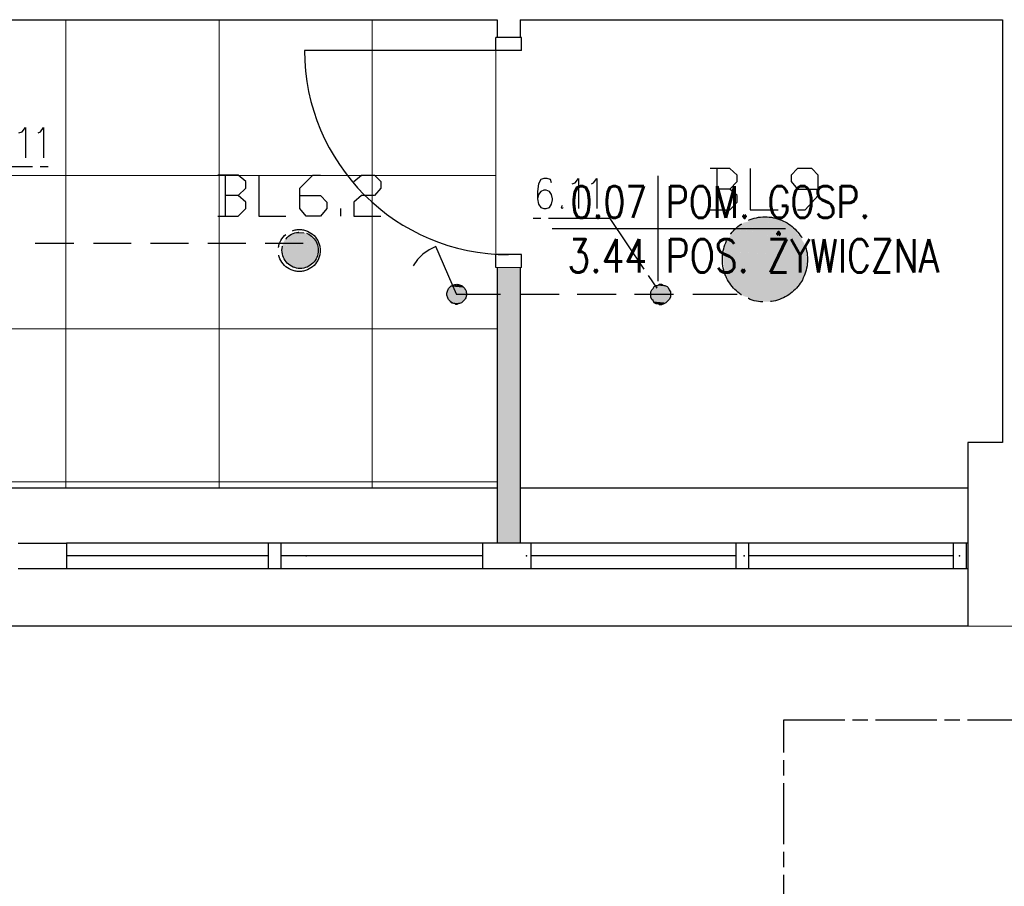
# Model space of a CAD drawing. Header units: millimetres. Extents: x 282377 to 1404227, y -783705 to 1038705.
# Tile 202 of 243: x 386574 to 386959, y 7069 to 7408. Entities that reach past the tile are written whole.
import ezdxf
from ezdxf.enums import TextEntityAlignment as Align

# ---------------------------------------------------------------- set-up
doc = ezdxf.new("R2010")
doc.units = ezdxf.units.MM
doc.linetypes.add('ACAD_ISO08W100', pattern=[36, 24, -3, 6, -3])
doc.layers.add('!!ELEKTRYKA', color=7, linetype='Continuous')
doc.styles.add('ROMANS', font='romans', dxfattribs={"width": 0.7})

# ---------------------------------------------------------------- blocks, each defined once
blk = doc.blocks.new('bikmet')
blk.add_line((0, 1.65), (0, -1.65))
at = {"style": 'ROMANS', "width": 0.8}
blk.add_attdef('NRPOM', text='', height=1, dxfattribs=at).set_placement((-0.333, 0.333), align=Align.RIGHT)
blk.add_attdef('NWAPOM', (0.25, 0.333), '', height=1, dxfattribs=at)
blk.add_attdef('RAREA', text='', height=1.042, dxfattribs=at).set_placement((-0.333, -0.333), align=Align.TOP_RIGHT)
blk.add_attdef('PODLOGA', text='', height=1.042, dxfattribs=at).set_placement((0.25, -0.333), align=Align.TOP_LEFT)

msp = doc.modelspace()

# ---------------------------------------------------------------- hatches: boundary and pattern name
at = {"layer": '!!ELEKTRYKA'}
h = msp.add_hatch(color=252, dxfattribs=at)
h.dxf.hatch_style = 1
h.paths.add_polyline_path([(386769.7, 7311.12), (386760.7, 7311.12), (386760.7, 7203.12), (386769.7, 7203.12)])

# ---------------------------------------------------------------- linework, layer by layer
at = {"layer": '!!ELEKTRYKA', "color": 252}
for p, q in [((386561.2, 7408.12), (386760.7, 7408.12)), ((386760.7, 7408.12), (386760.7, 7401.12)), ((386769.7, 7408.12), (386958.7, 7408.12)), ((386769.7, 7408.12), (386769.7, 7401.12)), ((386958.7, 7408.12), (386958.7, 7242.62)), ((386760.2, 7396.12), (386760.2, 7401.12)), ((386770.2, 7401.12), (386760.2, 7401.12)), ((386769.7, 7401.12), (386760.7, 7401.12)), ((386770.2, 7396.12), (386770.2, 7401.12)), ((386765.2, 7396.12), (386685.2, 7396.12)), ((386770.2, 7396.12), (386760.2, 7396.12)), ((386769.7, 7396.12), (386760.7, 7396.12)), ((386770.2, 7316.12), (386760.2, 7316.12)), ((386760.2, 7311.12), (386760.2, 7316.12)), ((386769.7, 7316.12), (386760.7, 7316.12)), ((386770.2, 7311.12), (386770.2, 7316.12)), ((386760.7, 7311.12), (386760.7, 7203.12)), ((386769.7, 7311.12), (386769.7, 7203.12)), ((386958.7, 7242.62), (386945.2, 7242.62)), ((386945.2, 7242.62), (386945.2, 7170.62)), ((386760.7, 7224.62), (386394.7, 7224.62)), ((386945.2, 7224.62), (386769.7, 7224.62)), ((386572.95, 7203.12), (386591.95, 7203.12)), ((386769.7, 7203.12), (386591.95, 7203.12)), ((386591.95, 7203.12), (386591.95, 7193.12)), ((386591.95, 7203.12), (386591.95, 7193.12)), ((386670.95, 7203.12), (386670.95, 7193.12)), ((386675.95, 7203.12), (386675.95, 7193.12)), ((386754.95, 7203.12), (386754.95, 7193.12)), ((386945.2, 7203.12), (386769.7, 7203.12)), ((386773.95, 7203.12), (386773.95, 7193.12)), ((386854.2, 7203.12), (386854.2, 7193.12)), ((386859.2, 7203.12), (386859.2, 7193.12)), ((386939.45, 7203.12), (386939.45, 7193.12)), ((386944.45, 7203.12), (386944.45, 7193.12)), ((386670.95, 7198.12), (386591.95, 7198.12)), ((386754.95, 7198.12), (386675.95, 7198.12)), ((386854.2, 7198.12), (386773.95, 7198.12)), ((386939.45, 7198.12), (386859.2, 7198.12)), ((386591.95, 7193.12), (386572.95, 7193.12)), ((386945.2, 7193.12), (386591.95, 7193.12)), ((386945.2, 7170.62), (386160.2, 7170.62))]:
    msp.add_line(p, q, dxfattribs=at)
at = {"layer": '!!ELEKTRYKA', "color": 252, "lineweight": 15, "ltscale": 15}
for p, q in [((386591.7, 7408.12), (386591.7, 7224.62)), ((386651.7, 7408.12), (386651.7, 7224.62)), ((386711.7, 7408.12), (386711.7, 7224.62)), ((386760.2, 7396.12), (386760.2, 7316.12)), ((386389.95, 7347.12), (386760.2, 7347.12)), ((386389.95, 7287.12), (386760.7, 7287.12)), ((386389.95, 7227.12), (386760.7, 7227.12))]:
    msp.add_line(p, q, dxfattribs=at)
at = {"layer": '!!ELEKTRYKA', "color": 252, "lineweight": 20}
for p, q in [((386769.7, 7401.12), (386760.7, 7401.12)), ((386770.2, 7311.12), (386760.2, 7311.12)), ((386769.7, 7311.12), (386760.7, 7311.12)), ((386859.2, 7203.12), (386854.2, 7203.12)), ((386945.2, 7170.62), (387020.25, 7170.62))]:
    msp.add_line(p, q, dxfattribs=at)
at = {"layer": '!!ELEKTRYKA', "color": 7}
msp.add_line((386782.23, 7326.32), (386873.74, 7326.32), dxfattribs=at)
at = {"layer": '!!ELEKTRYKA', "color": 5, "linetype": 'ACAD_ISO08W100', "lineweight": -3}
for points in [[(386573.28, 7363.77), (386574.58, 7364.19), (386575.81, 7365.89), (386575.81, 7354.04)], [(386580.87, 7363.77), (386581.74, 7364.2), (386582.97, 7365.89), (386582.97, 7354.04)], [(386554.65, 7350.65), (386584.72, 7350.65)], [(386659.22, 7339.22), (386662.22, 7342.18), (386662.22, 7344.72), (386659.22, 7347.26), (386651.19, 7347.26)], [(386654.16, 7347.26), (386654.16, 7331.17)], [(386667.27, 7347.26), (386667.27, 7331.18), (386677.85, 7331.18)], [(386683.35, 7339.22), (386691.41, 7339.22), (386693.91, 7336.68), (386693.91, 7334.14), (386691.41, 7331.18), (386685.91, 7331.18), (386683.35, 7334.14), (386683.35, 7342.18), (386688.42, 7347.26), (386691.41, 7347.26)], [(386704.53, 7344.72), (386707.52, 7347.26), (386712.58, 7347.26), (386715.14, 7344.72), (386715.14, 7342.18), (386712.58, 7339.22), (386707.52, 7339.22), (386704.53, 7336.68), (386704.53, 7331.17), (386715.14, 7331.17)], [(386851.83, 7341.76), (386854.77, 7344.72), (386854.77, 7347.27), (386851.83, 7349.81), (386844.2, 7349.81)], [(386846.75, 7349.8), (386846.75, 7333.71)], [(386859.86, 7349.81), (386859.86, 7333.72), (386870.84, 7333.72)], [(386878.45, 7333.72), (386881.45, 7333.72), (386886.54, 7339.22), (386886.54, 7347.26), (386883.97, 7349.8), (386878.45, 7349.8), (386875.94, 7347.26), (386875.94, 7344.72), (386878.45, 7341.77), (386886.54, 7341.77)], [(386782.01, 7344.3), (386781.59, 7345.57), (386780.31, 7345.99), (386779.04, 7345.99), (386777.77, 7345.57), (386776.93, 7343.88), (386776.5, 7340.91), (386776.5, 7337.95), (386776.93, 7335.83), (386777.77, 7334.56), (386779.04, 7334.14), (386779.89, 7334.14), (386781.16, 7334.56), (386782.01, 7335.83), (386782.43, 7337.52), (386782.43, 7337.95), (386782.01, 7339.64), (386781.16, 7340.91), (386779.89, 7341.34), (386779.04, 7341.34), (386777.77, 7340.91), (386776.93, 7339.64), (386776.5, 7337.95)], [(386790.03, 7343.87), (386791.3, 7344.3), (386792.57, 7345.99), (386792.57, 7334.14)], [(386797.62, 7343.88), (386798.46, 7344.3), (386799.73, 7346), (386799.73, 7334.14)], [(386651.19, 7331.17), (386659.22, 7331.17), (386662.22, 7334.14), (386662.22, 7336.68), (386659.22, 7339.22), (386654.13, 7339.22)], [(386844.2, 7333.72), (386851.83, 7333.72), (386854.77, 7336.68), (386854.77, 7339.22), (386851.83, 7341.76), (386846.72, 7341.76)], [(386786.17, 7335.41), (386785.75, 7334.57), (386786.17, 7334.14), (386786.6, 7334.57)], [(386699.42, 7331.17), (386699.42, 7334.14)], [(386804.85, 7330.33), (386774.78, 7330.33)], [(386804.86, 7330.33), (386824.77, 7300.69)], [(386579.59, 7320.59), (386594.84, 7320.59)], [(386602.46, 7320.59), (386617.28, 7320.59)], [(386624.9, 7320.59), (386639.72, 7320.59)], [(386647.34, 7320.59), (386662.16, 7320.59)], [(386669.82, 7320.59), (386684.62, 7320.59)], [(386736.66, 7319.32), (386734.11, 7318.06), (386731.62, 7316.36), (386729.49, 7314.24), (386727.79, 7311.7)], [(386744.71, 7300.7), (386736.69, 7319.32)], [(386744.69, 7300.7), (386762.05, 7300.7)], [(386769.64, 7300.7), (386784.94, 7300.7)], [(386792.1, 7300.7), (386807.33, 7300.7)], [(386814.56, 7300.7), (386829.79, 7300.7)], [(386837.43, 7300.7), (386854.81, 7300.7)]]:
    msp.add_lwpolyline(points, dxfattribs=at)
msp.add_lwpolyline([(386827.27, 7297.73), (386826.84, 7297.31), (386826, 7296.88), (386825.16, 7296.46), (386824.32, 7296.46), (386823.89, 7296.88), (386823.05, 7296.88), (386822.21, 7297.31), (386821.79, 7298.16), (386821.36, 7298.58), (386820.94, 7299.43), (386820.94, 7300.27), (386820.94, 7300.7), (386820.94, 7301.54), (386821.36, 7302.39), (386821.79, 7302.81), (386822.21, 7303.66), (386823.05, 7304.08), (386823.47, 7304.08), (386824.32, 7304.5), (386825.16, 7304.5), (386826, 7304.08), (386826.42, 7304.08), (386827.27, 7303.66), (386827.69, 7303.23), (386828.11, 7302.39), (386828.59, 7301.54), (386828.59, 7301.12), (386828.59, 7300.27), (386828.59, 7299.43), (386828.11, 7298.58), (386827.69, 7298.16)], close=True, dxfattribs=at)
at = {"layer": '!!ELEKTRYKA', "color": 7, "linetype": 'ACAD_ISO08W100', "lineweight": -3}
msp.add_lwpolyline([(386872.98, 6257.21), (386872.98, 7133.96), (387980.02, 7133.96)], dxfattribs=at)
at = {"layer": '!!ELEKTRYKA', "color": 5, "linetype": 'ACAD_ISO08W100', "lineweight": -3}
for centre, radius in [((386865.65, 7314.25), 16.68), ((386683.14, 7317.74), 8.22), ((386683.48, 7317.83), 7.11), ((386744.84, 7300.68), 3.83), ((386744.84, 7300.68), 3.83)]:
    msp.add_circle(centre, radius, dxfattribs=at)
at = {"layer": '!!ELEKTRYKA', "color": 252}
msp.add_arc((386765.2, 7396.12), 80, 180, 270, dxfattribs=at)
for p in [(386685.87, 7198.12), (386685.87, 7198.12), (386685.87, 7198.12), (386685.87, 7198.12), (386772.2, 7198.12), (386772.2, 7198.12), (386772.2, 7198.12), (386772.2, 7198.12), (386857.45, 7198.12), (386857.45, 7198.12), (386857.45, 7198.12), (386857.45, 7198.12), (386941.95, 7198.12), (386941.95, 7198.12), (386941.95, 7198.12), (386941.95, 7198.12)]:
    msp.add_point(p, dxfattribs=at)
at = {"layer": '!!ELEKTRYKA', "color": 5, "linetype": 'ACAD_ISO08W100', "lineweight": -3}
for points in [[(386856.02, 7327.8), (386876.36, 7326.95), (386854.75, 7326.95)], [(386857.33, 7328.64), (386875.09, 7327.79), (386856.07, 7327.79)], [(386856.07, 7327.79), (386875.09, 7327.79), (386876.41, 7326.94)], [(386858.99, 7329.06), (386873.81, 7328.64), (386857.31, 7328.64)], [(386857.31, 7328.64), (386873.81, 7328.64), (386875.07, 7327.79)], [(386860.29, 7329.91), (386872.59, 7329.06), (386859.03, 7329.06)], [(386859.03, 7329.06), (386872.59, 7329.06), (386873.85, 7328.64)], [(386861.95, 7330.33), (386870.83, 7329.91), (386860.28, 7329.91)], [(386860.28, 7329.91), (386870.83, 7329.91), (386872.57, 7329.06)], [(386863.26, 7330.75), (386869.62, 7330.33), (386862, 7330.33)], [(386862, 7330.33), (386869.62, 7330.33), (386870.88, 7329.91)], [(386863.24, 7330.75), (386867.5, 7330.75), (386869.6, 7330.33)], [(386679.5, 7323.98), (386687.56, 7323.56), (386679.07, 7323.56)], [(386680.41, 7324.4), (386686.76, 7323.98), (386679.55, 7323.98)], [(386679.55, 7323.98), (386686.76, 7323.98), (386687.62, 7323.56)], [(386680.38, 7324.4), (386686.3, 7324.4), (386686.73, 7323.98)], [(386681.65, 7324.83), (386685.44, 7324.4), (386680.79, 7324.4)], [(386681.62, 7324.83), (386684.98, 7324.83), (386685.41, 7324.41)], [(386852.7, 7324.4), (386879.36, 7323.13), (386851.86, 7323.13)], [(386853.95, 7325.67), (386878.5, 7324.4), (386852.68, 7324.4)], [(386852.68, 7324.4), (386878.5, 7324.4), (386879.34, 7323.14)], [(386854.77, 7326.94), (386877.64, 7325.68), (386853.93, 7325.68)], [(386853.93, 7325.68), (386877.64, 7325.68), (386878.48, 7324.4)], [(386854.75, 7326.95), (386876.36, 7326.95), (386877.62, 7325.68)], [(386677.01, 7321.01), (386690.15, 7320.59), (386676.58, 7320.59)], [(386676.58, 7320.59), (386690.15, 7319.75), (386676.58, 7319.75)], [(386676.58, 7320.59), (386690.15, 7320.59), (386690.15, 7319.75)], [(386677.43, 7321.86), (386689.71, 7321.01), (386677, 7321.01)], [(386677, 7321.01), (386689.71, 7321.01), (386690.14, 7320.59)], [(386677.84, 7322.29), (386689.27, 7321.87), (386677.41, 7321.87)], [(386677.41, 7321.87), (386689.27, 7321.87), (386689.7, 7321.02)], [(386678.25, 7322.71), (386688.83, 7322.29), (386677.83, 7322.29)], [(386677.83, 7322.29), (386688.83, 7322.29), (386689.25, 7321.86)], [(386678.67, 7323.13), (386688.38, 7322.71), (386678.24, 7322.71)], [(386678.24, 7322.71), (386688.38, 7322.71), (386688.81, 7322.29)], [(386679.08, 7323.56), (386687.94, 7323.14), (386678.65, 7323.14)], [(386678.65, 7323.14), (386687.94, 7323.14), (386688.37, 7322.71)], [(386679.07, 7323.56), (386687.56, 7323.56), (386687.93, 7323.14)], [(386850.56, 7320.59), (386881.49, 7318.9), (386849.72, 7318.9)], [(386850.97, 7321.87), (386881.05, 7320.59), (386850.55, 7320.59)], [(386850.55, 7320.59), (386881.05, 7320.59), (386881.47, 7318.9)], [(386851.8, 7323.13), (386880.14, 7321.87), (386850.96, 7321.87)], [(386850.96, 7321.87), (386880.14, 7321.87), (386881.04, 7320.59)], [(386851.86, 7323.13), (386879.36, 7323.13), (386880.2, 7321.86)], [(386676.6, 7319.74), (386690.17, 7319.32), (386676.17, 7319.32)], [(386676.17, 7319.32), (386690.59, 7318.47), (386676.17, 7318.47)], [(386676.17, 7319.32), (386690.17, 7319.32), (386690.59, 7318.47)], [(386676.17, 7318.47), (386690.59, 7317.63), (386676.17, 7317.63)], [(386676.17, 7318.47), (386690.59, 7318.47), (386690.59, 7317.63)], [(386676.17, 7317.63), (386690.59, 7317.2), (386676.17, 7317.2)], [(386676.17, 7317.63), (386690.59, 7317.63), (386690.59, 7317.2)], [(386676.17, 7317.2), (386690.17, 7316.36), (386676.17, 7316.36)], [(386676.17, 7317.2), (386690.59, 7317.2), (386690.17, 7316.36)], [(386676.17, 7316.36), (386690.17, 7315.93), (386676.6, 7315.93)], [(386676.17, 7316.36), (386690.17, 7316.36), (386690.17, 7315.93)], [(386676.58, 7319.75), (386690.15, 7319.75), (386690.15, 7319.32)], [(386849.72, 7317.2), (386881.91, 7315.94), (386849.3, 7315.94)], [(386849.72, 7318.9), (386881.91, 7317.21), (386849.72, 7317.21)], [(386849.72, 7318.9), (386881.49, 7318.9), (386881.91, 7317.21)], [(386849.72, 7317.21), (386881.91, 7317.21), (386881.91, 7315.94)], [(386676.58, 7315.93), (386690.15, 7315.09), (386676.58, 7315.09)], [(386676.58, 7315.93), (386690.15, 7315.93), (386690.15, 7315.09)], [(386676.58, 7315.09), (386689.72, 7314.66), (386677.01, 7314.66)], [(386676.58, 7315.09), (386690.15, 7315.09), (386689.72, 7314.66)], [(386677, 7314.66), (386689.28, 7313.82), (386677.43, 7313.82)], [(386677, 7314.66), (386689.71, 7314.66), (386689.28, 7313.82)], [(386677.41, 7313.82), (386688.84, 7313.4), (386677.84, 7313.4)], [(386677.41, 7313.82), (386689.27, 7313.82), (386688.84, 7313.4)], [(386677.83, 7313.4), (386688.4, 7312.98), (386678.25, 7312.98)], [(386677.83, 7313.4), (386688.83, 7313.4), (386688.4, 7312.98)], [(386678.24, 7312.97), (386687.96, 7312.55), (386678.67, 7312.55)], [(386678.24, 7312.97), (386688.38, 7312.97), (386687.96, 7312.55)], [(386678.65, 7312.55), (386687.51, 7312.13), (386679.08, 7312.13)], [(386678.65, 7312.55), (386687.94, 7312.55), (386687.51, 7312.13)], [(386849.3, 7315.94), (386882.34, 7314.24), (386849.3, 7314.24)], [(386849.3, 7315.94), (386881.91, 7315.94), (386882.34, 7314.24)], [(386849.3, 7314.24), (386881.91, 7312.55), (386849.3, 7312.55)], [(386849.3, 7314.24), (386882.34, 7314.24), (386881.91, 7312.55)], [(386849.3, 7312.55), (386881.91, 7311.28), (386849.72, 7311.28)], [(386849.3, 7312.55), (386881.91, 7312.55), (386881.91, 7311.28)], [(386679.07, 7312.13), (386686.71, 7311.71), (386679.5, 7311.71)], [(386679.07, 7312.13), (386687.56, 7312.13), (386686.71, 7311.71)], [(386679.55, 7311.7), (386686.33, 7311.28), (386680.41, 7311.28)], [(386679.55, 7311.7), (386686.76, 7311.7), (386686.33, 7311.28)], [(386680.38, 7311.28), (386685.45, 7310.86), (386680.81, 7310.86)], [(386680.38, 7311.28), (386686.3, 7311.28), (386685.45, 7310.86)], [(386849.72, 7311.28), (386881.49, 7309.58), (386849.72, 7309.58)], [(386849.72, 7311.28), (386881.91, 7311.28), (386881.49, 7309.58)], [(386849.72, 7309.58), (386881.07, 7308.32), (386850.56, 7308.32)], [(386849.72, 7309.58), (386881.49, 7309.58), (386881.07, 7308.32)], [(386743.87, 7304.51), (386746.42, 7304.09), (386743.45, 7304.09)], [(386743.86, 7304.51), (386745.56, 7304.51), (386746.41, 7304.08)], [(386824.33, 7304.5), (386826.02, 7304.08), (386823.91, 7304.08)], [(386824.32, 7304.5), (386825.17, 7304.5), (386826.01, 7304.08)], [(386850.55, 7308.32), (386880.15, 7306.63), (386850.97, 7306.63)], [(386850.55, 7308.32), (386881.05, 7308.32), (386880.15, 7306.63)], [(386850.96, 7306.63), (386879.3, 7305.35), (386851.8, 7305.35)], [(386850.96, 7306.63), (386880.14, 7306.63), (386879.3, 7305.35)], [(386851.86, 7305.35), (386878.52, 7304.08), (386852.7, 7304.08)], [(386851.86, 7305.35), (386879.36, 7305.35), (386878.52, 7304.08)], [(386741.32, 7301.97), (386748.49, 7301.55), (386740.9, 7301.55)], [(386740.9, 7301.55), (386748.49, 7300.7), (386740.9, 7300.7)], [(386740.9, 7301.55), (386748.49, 7301.55), (386748.49, 7300.7)], [(386740.9, 7300.7), (386748.49, 7299.85), (386740.9, 7299.85)], [(386740.9, 7300.7), (386748.49, 7300.7), (386748.49, 7299.85)], [(386741.74, 7302.81), (386748.11, 7301.97), (386741.31, 7301.97)], [(386741.31, 7301.97), (386748.11, 7301.97), (386748.54, 7301.54)], [(386742.15, 7303.24), (386748.1, 7302.82), (386741.72, 7302.82)], [(386741.72, 7302.82), (386748.1, 7302.82), (386748.1, 7301.97)], [(386742.63, 7303.65), (386747.31, 7303.24), (386742.21, 7303.24)], [(386742.21, 7303.24), (386747.31, 7303.24), (386748.16, 7302.81)], [(386743.47, 7304.08), (386746.87, 7303.66), (386742.62, 7303.66)], [(386742.62, 7303.66), (386746.87, 7303.66), (386747.3, 7303.24)], [(386743.45, 7304.09), (386746.42, 7304.09), (386746.85, 7303.66)], [(386821.36, 7302.39), (386828.59, 7301.96), (386820.94, 7301.96)], [(386820.94, 7301.96), (386828.59, 7301.12), (386820.94, 7301.12)], [(386820.94, 7301.96), (386828.59, 7301.96), (386828.59, 7301.12)], [(386820.94, 7301.12), (386828.59, 7300.27), (386820.94, 7300.27)], [(386820.94, 7301.12), (386828.59, 7301.12), (386828.59, 7300.27)], [(386821.78, 7303.23), (386828.1, 7302.39), (386821.36, 7302.39)], [(386821.36, 7302.39), (386828.1, 7302.39), (386828.52, 7301.96)], [(386822.19, 7303.66), (386827.67, 7303.24), (386821.77, 7303.24)], [(386821.77, 7303.24), (386827.67, 7303.24), (386828.09, 7302.39)], [(386823.03, 7304.09), (386827.24, 7303.66), (386822.18, 7303.66)], [(386822.18, 7303.66), (386827.24, 7303.66), (386827.66, 7303.24)], [(386823.01, 7304.08), (386826.38, 7304.08), (386827.23, 7303.66)], [(386852.68, 7304.08), (386877.66, 7302.81), (386853.95, 7302.81)], [(386852.68, 7304.08), (386878.5, 7304.08), (386877.66, 7302.81)], [(386853.93, 7302.82), (386876.38, 7301.97), (386854.77, 7301.97)], [(386853.93, 7302.82), (386877.64, 7302.82), (386876.38, 7301.97)], [(386854.75, 7301.97), (386875.1, 7300.7), (386856.02, 7300.7)], [(386854.75, 7301.97), (386876.36, 7301.97), (386875.1, 7300.7)], [(386856.07, 7300.7), (386873.83, 7299.85), (386857.33, 7299.85)], [(386856.07, 7300.7), (386875.09, 7300.7), (386873.83, 7299.85)], [(386740.9, 7299.85), (386748.49, 7299.43), (386740.9, 7299.43)], [(386740.9, 7299.85), (386748.49, 7299.85), (386748.49, 7299.43)], [(386740.9, 7299.43), (386748.12, 7298.58), (386741.32, 7298.58)], [(386740.9, 7299.43), (386748.49, 7299.43), (386748.12, 7298.58)], [(386741.31, 7298.58), (386747.69, 7298.16), (386741.74, 7298.16)], [(386741.31, 7298.58), (386748.11, 7298.58), (386747.69, 7298.16)], [(386741.72, 7298.16), (386747.25, 7297.31), (386742.15, 7297.31)], [(386741.72, 7298.16), (386747.67, 7298.16), (386747.25, 7297.31)], [(386742.21, 7297.31), (386746.46, 7296.88), (386743.06, 7296.88)], [(386742.21, 7297.31), (386747.31, 7297.31), (386746.46, 7296.88)], [(386743.86, 7296.89), (386745.14, 7296.46), (386744.29, 7296.46)], [(386743.86, 7296.89), (386745.99, 7296.89), (386745.14, 7296.46)], [(386820.94, 7300.27), (386828.59, 7299.43), (386820.94, 7299.43)], [(386820.94, 7300.27), (386828.59, 7300.27), (386828.59, 7299.43)], [(386820.94, 7299.43), (386828.11, 7299), (386821.36, 7299)], [(386820.94, 7299.43), (386828.59, 7299.43), (386828.11, 7299)], [(386821.36, 7299), (386828.1, 7298.16), (386821.78, 7298.16)], [(386821.36, 7299), (386828.1, 7299), (386828.1, 7298.16)], [(386821.77, 7298.16), (386827.25, 7297.73), (386822.19, 7297.73)], [(386821.77, 7298.16), (386828.09, 7298.16), (386827.25, 7297.73)], [(386822.18, 7297.73), (386826.82, 7297.31), (386822.61, 7297.31)], [(386822.18, 7297.73), (386827.24, 7297.73), (386826.82, 7297.31)], [(386822.6, 7297.31), (386826.39, 7296.89), (386823.44, 7296.89)], [(386822.6, 7297.31), (386826.81, 7297.31), (386826.39, 7296.89)], [(386823.91, 7296.88), (386825.6, 7296.88), (386824.75, 7296.46)], [(386857.31, 7299.85), (386872.55, 7299.43), (386858.99, 7299.43)], [(386857.31, 7299.85), (386873.81, 7299.85), (386872.55, 7299.43)], [(386859.03, 7299.42), (386870.91, 7298.58), (386860.29, 7298.58)], [(386859.03, 7299.42), (386872.59, 7299.42), (386870.91, 7298.58)], [(386860.28, 7298.58), (386869.57, 7298.16), (386861.95, 7298.16)], [(386860.28, 7298.58), (386870.83, 7298.58), (386869.57, 7298.16)], [(386862, 7298.15), (386867.52, 7297.73), (386863.26, 7297.73)], [(386862, 7298.15), (386869.62, 7298.15), (386867.52, 7297.73)]]:
    msp.add_solid(points, dxfattribs=at)

# ---------------------------------------------------------------- block references
at = {"layer": '!!ELEKTRYKA', "color": 18, "true_color": 0x000000, "xscale": 12.5, "yscale": 12.5, "zscale": 12.5}
msp.add_blockref('bikmet', (386823.65, 7326.32), dxfattribs=at).add_auto_attribs({'NRPOM': '0.07', 'NWAPOM': 'POM. GOSP.', 'RAREA': '3.44', 'PODLOGA': 'POS. ŻYWICZNA'})

doc.saveas('drawing.dxf')
